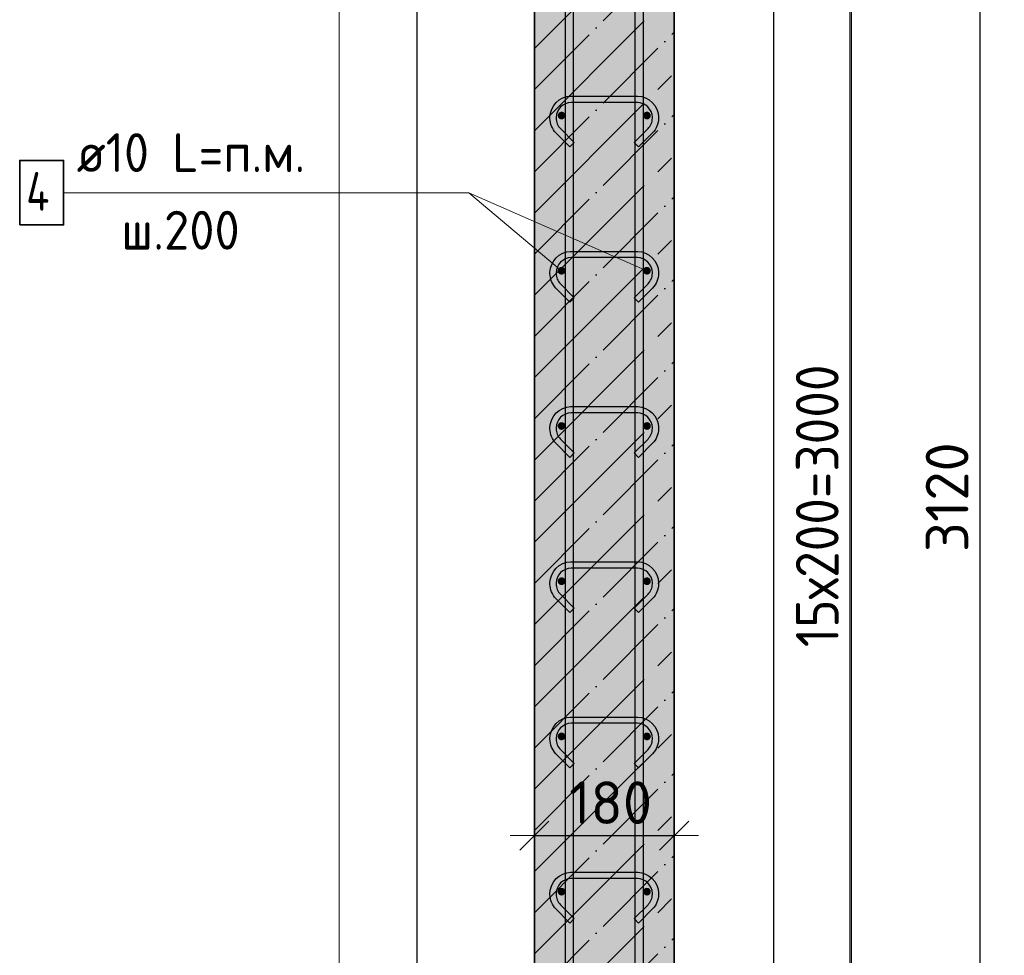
# Model space of a CAD drawing. Header units: millimetres. Extents: x -3026 to 47325, y -2839 to 55854.
# Tile 87 of 130: x 31051 to 32320, y 33541 to 34746. Entities that reach past the tile are written whole.
import ezdxf

# ---------------------------------------------------------------- set-up
doc = ezdxf.new("R2010")
doc.units = ezdxf.units.MM
doc.header["$PDMODE"] = 65
doc.linetypes.add('______11', pattern=[125, 100, -12.5, 0, -12.5])
doc.linetypes.add('______5', pattern=[275, 200, -25, 25, -25])
for name, color, linetype, lineweight in [('Standard', 7, 'Continuous', 25), ('Арм.стержн. вертикальными 1', 22, 'Continuous', 35), ('Арм.стержн.горизонт. 1', 180, 'Continuous', 35), ('Размерная линия_ общее', 7, 'Continuous', 13)]:
    doc.layers.add(name, color=color, linetype=linetype, lineweight=lineweight)
doc.layers.add('Арм.стержн.Стяжки', color=7, linetype='Continuous', lineweight=35, true_color=0x501e0f)
doc.styles.add('ISOCPEUR', font='ISOCPEUR')
doc.dimstyles.new('DIMSTYLE_2', dxfattribs={"dimtxt": 55, "dimasz": 62.5, "dimexe": 0, "dimexo": 0, "dimgap": 27.5, "dimtad": 2, "dimdec": 0, "dimrnd": 5, "dimzin": 12, "dimdsep": 46, "dimtxsty": 'ISOCPEUR', "dimblk1": 'ALL_ML_STRICH', "dimblk2": 'ALL_ML_STRICH', "dimsah": 1, "dimcen": 0, "dimclrd": 7, "dimclre": 256, "dimclrt": 7, "dimadec": 0, "dimazin": 0, "dimtfac": 1, "dimtdec": 0, "dimtix": 1, "dimtmove": 2, "dimatfit": 3, "dimfxl": 0, "dimtzin": 0, "dimlwd": 0, "dimlwe": -3, "dimarcsym": 0})
doc.dimstyles.new('DIMSTYLE_3', dxfattribs={"dimtxt": 55, "dimasz": 62.5, "dimexe": 0, "dimexo": 0, "dimgap": 27.5, "dimtad": 2, "dimdec": 0, "dimrnd": 5, "dimzin": 12, "dimdsep": 46, "dimtxsty": 'ISOCPEUR', "dimblk1": 'ALL_ML_STRICH', "dimblk2": 'ALL_ML_STRICH', "dimsah": 1, "dimcen": 0, "dimclrd": 7, "dimclre": 256, "dimclrt": 7, "dimadec": 0, "dimazin": 0, "dimtfac": 1, "dimtdec": 0, "dimtix": 1, "dimtmove": 2, "dimatfit": 3, "dimfxl": 0, "dimtzin": 0, "dimlwd": 0, "dimlwe": -3, "dimarcsym": 0})

# ---------------------------------------------------------------- blocks, each defined once
blk = doc.blocks.new('ALL_ML_STRICH')
at = {"color": 0, "linetype": 'ByBlock', "lineweight": -2}
for p, q in [((0, -0.5), (0, 0.5)), ((-0.3, -0.3), (0.3, 0.3)), ((-1, 0), (0.5, 0))]:
    blk.add_line(p, q, dxfattribs=at)
blk = doc.blocks.new('*D4')
at = {"layer": 'DEFPOINTS', "color": 7, "linetype": 'Continuous', "lineweight": 13, "transparency": 33554687}
for p in [(31990.4, 35682.5), (32019, 32562.5), (32288.3, 32562.5)]:
    blk.add_point(p, dxfattribs=at)
at = {"layer": 'Размерная линия_ общее', "color": 253, "linetype": 'Continuous', "lineweight": -2, "true_color": 0xa0a0a0, "transparency": 33554687}
for p, q in [((32010.4, 35682.5), (32288.3, 35682.5)), ((32039, 32562.5), (32288.3, 32562.5))]:
    blk.add_line(p, q, dxfattribs=at)
at = {"layer": 'Размерная линия_ общее', "color": 7, "linetype": 'Continuous', "lineweight": -2, "transparency": 33554687}
blk.add_line((32288.3, 32562.5), (32288.3, 35682.5), dxfattribs=at)
at = {"layer": 'Размерная линия_ общее', "color": 7, "linetype": 'Continuous', "lineweight": 13, "transparency": 33554687, "xscale": 62.5, "yscale": 62.5, "zscale": 62.5}
for p, rotation in [((32288.3, 35682.5), 90), ((32288.3, 32562.5), 270)]:
    blk.add_blockref('ALL_ML_STRICH', p, dxfattribs=dict(at, rotation=rotation))
at = {"layer": 'Размерная линия_ общее', "color": 7, "linetype": 'Continuous', "lineweight": 13, "transparency": 33554687, "insert": (32245.8, 34130.8), "char_height": 55, "width": 220, "attachment_point": 5, "rotation": 90, "style": 'ISOCPEUR'}
blk.add_mtext('\\A1;{3120}', dxfattribs=at)
blk = doc.blocks.new('*D7')
at = {"layer": 'DEFPOINTS', "color": 7, "linetype": 'Continuous', "lineweight": 13, "transparency": 33554687}
for p in [(31859.2, 35622.5), (31859.2, 32622.5), (32121.1, 32622.5)]:
    blk.add_point(p, dxfattribs=at)
at = {"layer": 'Размерная линия_ общее', "color": 253, "linetype": 'Continuous', "lineweight": -2, "true_color": 0xa0a0a0, "transparency": 33554687}
for p, q in [((31879.2, 35622.5), (32121.1, 35622.5)), ((31879.2, 32622.5), (32121.1, 32622.5))]:
    blk.add_line(p, q, dxfattribs=at)
at = {"layer": 'Размерная линия_ общее', "color": 7, "linetype": 'Continuous', "lineweight": -2, "transparency": 33554687}
blk.add_line((32121.1, 32622.5), (32121.1, 35622.5), dxfattribs=at)
at = {"layer": 'Размерная линия_ общее', "color": 7, "linetype": 'Continuous', "lineweight": 13, "transparency": 33554687, "xscale": 62.5, "yscale": 62.5, "zscale": 62.5}
for p, rotation in [((32121.1, 35622.5), 90), ((32121.1, 32622.5), 270)]:
    blk.add_blockref('ALL_ML_STRICH', p, dxfattribs=dict(at, rotation=rotation))
at = {"layer": 'Размерная линия_ общее', "color": 7, "linetype": 'Continuous', "lineweight": 13, "transparency": 33554687, "insert": (32051.1, 33937.5), "char_height": 55, "width": 2.75, "attachment_point": 1, "rotation": 90, "line_spacing_factor": 0.60241, "style": 'ISOCPEUR'}
blk.add_mtext('\\W0.91;15х200=3000', dxfattribs=at)
blk = doc.blocks.new('*D17')
at = {"layer": 'DEFPOINTS', "color": 7, "linetype": 'Continuous', "lineweight": 13, "transparency": 33554687}
for p in [(31714.2, 33704.6), (31714.2, 33694.7), (31894.2, 33703)]:
    blk.add_point(p, dxfattribs=at)
at = {"layer": 'Размерная линия_ общее', "color": 253, "linetype": 'Continuous', "lineweight": -2, "true_color": 0xa0a0a0, "transparency": 33554687}
for p, q in [((31714.2, 33694.7), (31714.2, 33694.7)), ((31894.2, 33694.7), (31894.2, 33694.7))]:
    blk.add_line(p, q, dxfattribs=at)
at = {"layer": 'Размерная линия_ общее', "color": 7, "linetype": 'Continuous', "lineweight": -2, "transparency": 33554687}
blk.add_line((31714.2, 33694.7), (31894.2, 33694.7), dxfattribs=at)
at = {"layer": 'Размерная линия_ общее', "color": 7, "linetype": 'Continuous', "lineweight": 13, "transparency": 33554687, "xscale": 62.5, "yscale": 62.5, "zscale": 62.5, "rotation": 180}
blk.add_blockref('ALL_ML_STRICH', (31714.2, 33694.7), dxfattribs=at)
at = {"layer": 'Размерная линия_ общее', "color": 7, "linetype": 'Continuous', "lineweight": 13, "transparency": 33554687, "xscale": 62.5, "yscale": 62.5, "zscale": 62.5}
blk.add_blockref('ALL_ML_STRICH', (31894.2, 33694.7), dxfattribs=at)
at = {"layer": 'Размерная линия_ общее', "color": 7, "linetype": 'Continuous', "lineweight": 13, "transparency": 33554687, "insert": (31812.4, 33737.2), "char_height": 55, "width": 165, "attachment_point": 5, "style": 'ISOCPEUR'}
blk.add_mtext('\\A1;{180}', dxfattribs=at)

msp = doc.modelspace()

# ---------------------------------------------------------------- hatches: boundary and pattern name
at = {"layer": 'Standard', "linetype": 'Continuous', "lineweight": -3, "transparency": 33554687}
msp.add_hatch(color=7, dxfattribs=at).paths.add_polyline_path([(31894.2, 35682.5), (31714.2, 35682.5), (31714.2, 32562.5), (31894.2, 32562.5)])
at = {"layer": 'Арм.стержн.горизонт. 1', "linetype": 'Continuous', "lineweight": 50, "transparency": 33554687}
for points in [[(31754.2, 34622.5), (31753.8, 34624.4), (31752.7, 34626.1), (31751.1, 34627.2), (31749.2, 34627.5), (31747.3, 34627.2), (31745.6, 34626.1), (31744.5, 34624.4), (31744.2, 34622.5), (31744.5, 34620.6), (31745.6, 34619), (31747.3, 34617.9), (31749.2, 34617.5), (31751.1, 34617.9), (31752.7, 34619), (31753.8, 34620.6)], [(31864.2, 34622.5), (31863.8, 34624.4), (31862.7, 34626.1), (31861.1, 34627.2), (31859.2, 34627.5), (31857.3, 34627.2), (31855.6, 34626.1), (31854.5, 34624.4), (31854.2, 34622.5), (31854.5, 34620.6), (31855.6, 34619), (31857.3, 34617.9), (31859.2, 34617.5), (31861.1, 34617.9), (31862.7, 34619), (31863.8, 34620.6)], [(31754.2, 34422.5), (31753.8, 34424.4), (31752.7, 34426.1), (31751.1, 34427.2), (31749.2, 34427.5), (31747.3, 34427.2), (31745.6, 34426.1), (31744.5, 34424.4), (31744.2, 34422.5), (31744.5, 34420.6), (31745.6, 34419), (31747.3, 34417.9), (31749.2, 34417.5), (31751.1, 34417.9), (31752.7, 34419), (31753.8, 34420.6)], [(31864.2, 34422.5), (31863.8, 34424.4), (31862.7, 34426.1), (31861.1, 34427.2), (31859.2, 34427.5), (31857.3, 34427.2), (31855.6, 34426.1), (31854.5, 34424.4), (31854.2, 34422.5), (31854.5, 34420.6), (31855.6, 34419), (31857.3, 34417.9), (31859.2, 34417.5), (31861.1, 34417.9), (31862.7, 34419), (31863.8, 34420.6)], [(31754.2, 34222.5), (31753.8, 34224.4), (31752.7, 34226.1), (31751.1, 34227.2), (31749.2, 34227.5), (31747.3, 34227.2), (31745.6, 34226.1), (31744.5, 34224.4), (31744.2, 34222.5), (31744.5, 34220.6), (31745.6, 34219), (31747.3, 34217.9), (31749.2, 34217.5), (31751.1, 34217.9), (31752.7, 34219), (31753.8, 34220.6)], [(31864.2, 34222.5), (31863.8, 34224.4), (31862.7, 34226.1), (31861.1, 34227.2), (31859.2, 34227.5), (31857.3, 34227.2), (31855.6, 34226.1), (31854.5, 34224.4), (31854.2, 34222.5), (31854.5, 34220.6), (31855.6, 34219), (31857.3, 34217.9), (31859.2, 34217.5), (31861.1, 34217.9), (31862.7, 34219), (31863.8, 34220.6)], [(31754.2, 34022.5), (31753.8, 34024.4), (31752.7, 34026.1), (31751.1, 34027.2), (31749.2, 34027.5), (31747.3, 34027.2), (31745.6, 34026.1), (31744.5, 34024.4), (31744.2, 34022.5), (31744.5, 34020.6), (31745.6, 34019), (31747.3, 34017.9), (31749.2, 34017.5), (31751.1, 34017.9), (31752.7, 34019), (31753.8, 34020.6)], [(31864.2, 34022.5), (31863.8, 34024.4), (31862.7, 34026.1), (31861.1, 34027.2), (31859.2, 34027.5), (31857.3, 34027.2), (31855.6, 34026.1), (31854.5, 34024.4), (31854.2, 34022.5), (31854.5, 34020.6), (31855.6, 34019), (31857.3, 34017.9), (31859.2, 34017.5), (31861.1, 34017.9), (31862.7, 34019), (31863.8, 34020.6)], [(31754.2, 33822.5), (31753.8, 33824.4), (31752.7, 33826.1), (31751.1, 33827.2), (31749.2, 33827.5), (31747.3, 33827.2), (31745.6, 33826.1), (31744.5, 33824.4), (31744.2, 33822.5), (31744.5, 33820.6), (31745.6, 33819), (31747.3, 33817.9), (31749.2, 33817.5), (31751.1, 33817.9), (31752.7, 33819), (31753.8, 33820.6)], [(31864.2, 33822.5), (31863.8, 33824.4), (31862.7, 33826.1), (31861.1, 33827.2), (31859.2, 33827.5), (31857.3, 33827.2), (31855.6, 33826.1), (31854.5, 33824.4), (31854.2, 33822.5), (31854.5, 33820.6), (31855.6, 33819), (31857.3, 33817.9), (31859.2, 33817.5), (31861.1, 33817.9), (31862.7, 33819), (31863.8, 33820.6)], [(31754.2, 33622.5), (31753.8, 33624.4), (31752.7, 33626.1), (31751.1, 33627.2), (31749.2, 33627.5), (31747.3, 33627.2), (31745.6, 33626.1), (31744.5, 33624.4), (31744.2, 33622.5), (31744.5, 33620.6), (31745.6, 33619), (31747.3, 33617.9), (31749.2, 33617.5), (31751.1, 33617.9), (31752.7, 33619), (31753.8, 33620.6)], [(31864.2, 33622.5), (31863.8, 33624.4), (31862.7, 33626.1), (31861.1, 33627.2), (31859.2, 33627.5), (31857.3, 33627.2), (31855.6, 33626.1), (31854.5, 33624.4), (31854.2, 33622.5), (31854.5, 33620.6), (31855.6, 33619), (31857.3, 33617.9), (31859.2, 33617.5), (31861.1, 33617.9), (31862.7, 33619), (31863.8, 33620.6)]]:
    msp.add_hatch(color=4, dxfattribs=at).paths.add_polyline_path(points)

# ---------------------------------------------------------------- linework, layer by layer
at = {"color": 52, "linetype": 'Continuous', "lineweight": -3, "transparency": 33554687}
for p, q in [((31562.7, 36834.8), (31562.7, 32217.3)), ((31562.7, 36834.8), (31562.7, 32217.3)), ((32022.7, 32217.3), (32022.7, 36834.8)), ((32022.7, 32217.3), (32022.7, 36834.8))]:
    msp.add_line(p, q, dxfattribs=at)
at = {"layer": 'Standard', "color": 7, "linetype": 'Continuous', "lineweight": 35, "transparency": 33554687}
for p, q in [((31714.2, 35682.5), (31714.2, 32562.5)), ((31894.2, 32562.5), (31894.2, 35682.5))]:
    msp.add_line(p, q, dxfattribs=at)
at = {"layer": 'Standard', "color": 253, "linetype": '______5', "lineweight": -3, "true_color": 0xababab, "transparency": 33554687}
for p, q in [((31714.2, 34709.1), (31894.2, 34889.1)), ((31714.2, 34603), (31894.2, 34783)), ((31714.2, 34496.9), (31894.2, 34676.9)), ((31714.2, 34390.9), (31894.2, 34570.9)), ((31714.2, 34284.8), (31894.2, 34464.8)), ((31714.2, 34178.7), (31894.2, 34358.7)), ((31714.2, 34072.7), (31894.2, 34252.7)), ((31714.2, 33966.6), (31894.2, 34146.6)), ((31714.2, 33860.5), (31894.2, 34040.5)), ((31714.2, 33754.5), (31894.2, 33934.5)), ((31714.2, 33648.4), (31894.2, 33828.4)), ((31714.2, 33542.3), (31894.2, 33722.3)), ((31714.2, 33436.3), (31894.2, 33616.3))]:
    msp.add_line(p, q, dxfattribs=at)
at = {"layer": 'Standard', "color": 253, "linetype": '______11', "lineweight": -3, "true_color": 0xababab, "transparency": 33554687}
for p, q in [((31714.2, 34656), (31894.2, 34836)), ((31714.2, 34550), (31894.2, 34730)), ((31714.2, 34443.9), (31894.2, 34623.9)), ((31714.2, 34337.8), (31894.2, 34517.8)), ((31714.2, 34231.8), (31894.2, 34411.8)), ((31714.2, 34125.7), (31894.2, 34305.7)), ((31714.2, 34019.6), (31894.2, 34199.6)), ((31714.2, 33913.6), (31894.2, 34093.6)), ((31714.2, 33807.5), (31894.2, 33987.5)), ((31714.2, 33701.4), (31894.2, 33881.4)), ((31714.2, 33595.4), (31894.2, 33775.4)), ((31714.2, 33489.3), (31894.2, 33669.3)), ((31714.2, 33383.2), (31894.2, 33563.2))]:
    msp.add_line(p, q, dxfattribs=at)
at = {"layer": 'Standard', "color": 7, "linetype": 'Continuous', "lineweight": 13, "transparency": 33554687}
msp.add_line((31859.2, 34422.5), (31629.7, 34523.1), dxfattribs=at)
msp.add_lwpolyline([(31462.7, 32117.3), (32122.7, 32117.3), (32122.7, 36934.8), (31462.7, 36934.8), (31462.7, 32117.3)], dxfattribs=at)
at = {"layer": 'Арм.стержн. вертикальными 1', "color": 4, "linetype": 'Continuous', "lineweight": 25, "transparency": 33554687}
for points in [[(31754.2, 32562.5), (31754.2, 36692.5), (31764.2, 36692.5), (31764.2, 32562.5), (31754.2, 32562.5)], [(31754.2, 32562.5), (31754.2, 36692.5), (31764.2, 36692.5), (31764.2, 32562.5), (31754.2, 32562.5)], [(31844.2, 32562.5), (31844.2, 36692.5), (31854.2, 36692.5), (31854.2, 32562.5), (31844.2, 32562.5)], [(31844.2, 32562.5), (31844.2, 36692.5), (31854.2, 36692.5), (31854.2, 32562.5), (31844.2, 32562.5)]]:
    msp.add_lwpolyline(points, dxfattribs=at)
at = {"layer": 'Арм.стержн.горизонт. 1', "color": 7, "linetype": 'Continuous', "lineweight": 13, "transparency": 33554687}
for p, q in [((31107.7, 34523.1), (31629.7, 34523.1)), ((31629.7, 34523.1), (31749.2, 34422.5))]:
    msp.add_line(p, q, dxfattribs=at)
at = {"layer": 'Арм.стержн.горизонт. 1', "color": 7, "linetype": 'Continuous', "lineweight": 35, "transparency": 33554687}
msp.add_lwpolyline([(31051.1, 34481.5), (31107.7, 34481.5), (31107.7, 34564.8), (31051.1, 34564.8), (31051.1, 34481.5)], dxfattribs=at)
at = {"layer": 'Арм.стержн.Стяжки', "color": 40, "linetype": 'Continuous', "lineweight": 25, "transparency": 33554687}
for points in [[(31842.7, 34587.8), (31860.6, 34605.7), (31861.8, 34607.1), (31862.9, 34608.6), (31863.9, 34610.2), (31864.6, 34611.9), (31865.3, 34613.6), (31865.7, 34615.4), (31866, 34617.3), (31866.2, 34619.2), (31866.2, 34620.3), (31865.7, 34623.9), (31864.5, 34627.6), (31862.6, 34630.9), (31860.3, 34633.7), (31857.6, 34635.9), (31854.2, 34637.8), (31850.5, 34639), (31846.9, 34639.5), (31761.4, 34639.5), (31757.8, 34639), (31754.1, 34637.8), (31750.8, 34635.9), (31748, 34633.7), (31745.8, 34630.9), (31743.9, 34627.6), (31742.7, 34623.9), (31742.2, 34620.3), (31742.2, 34619.2), (31742.3, 34617.3), (31742.6, 34615.4), (31743.1, 34613.6), (31743.7, 34611.9), (31744.5, 34610.2), (31745.4, 34608.6), (31746.5, 34607.1), (31747.8, 34605.7), (31765.6, 34587.8), (31760, 34582.1), (31741.9, 34600.2), (31740.2, 34602.1), (31738.7, 34604.2), (31737.4, 34606.5), (31736.3, 34608.8), (31735.4, 34611.2), (31734.8, 34613.8), (31734.3, 34616.3), (31734.2, 34618.9), (31734.2, 34620.9), (31734.8, 34625.7), (31736.5, 34630.8), (31739.1, 34635.5), (31742.4, 34639.3), (31746.2, 34642.6), (31750.9, 34645.2), (31756, 34646.9), (31760.8, 34647.5), (31847.5, 34647.5), (31852.4, 34646.9), (31857.4, 34645.2), (31862.1, 34642.6), (31866, 34639.3), (31869.2, 34635.5), (31871.8, 34630.8), (31873.5, 34625.7), (31874.2, 34620.9), (31874.2, 34618.9), (31874, 34616.3), (31873.6, 34613.8), (31872.9, 34611.2), (31872, 34608.8), (31870.9, 34606.5), (31869.6, 34604.2), (31868.1, 34602.1), (31866.4, 34600.2), (31848.4, 34582.1), (31842.7, 34587.8)], [(31842.7, 34387.8), (31860.6, 34405.7), (31861.8, 34407.1), (31862.9, 34408.6), (31863.9, 34410.2), (31864.6, 34411.9), (31865.3, 34413.6), (31865.7, 34415.4), (31866, 34417.3), (31866.2, 34419.2), (31866.2, 34420.3), (31865.7, 34423.9), (31864.5, 34427.6), (31862.6, 34430.9), (31860.3, 34433.7), (31857.6, 34435.9), (31854.2, 34437.8), (31850.5, 34439), (31846.9, 34439.5), (31761.4, 34439.5), (31757.8, 34439), (31754.1, 34437.8), (31750.8, 34435.9), (31748, 34433.7), (31745.8, 34430.9), (31743.9, 34427.6), (31742.7, 34423.9), (31742.2, 34420.3), (31742.2, 34419.2), (31742.3, 34417.3), (31742.6, 34415.4), (31743.1, 34413.6), (31743.7, 34411.9), (31744.5, 34410.2), (31745.4, 34408.6), (31746.5, 34407.1), (31747.8, 34405.7), (31765.6, 34387.8), (31760, 34382.1), (31741.9, 34400.2), (31740.2, 34402.1), (31738.7, 34404.2), (31737.4, 34406.5), (31736.3, 34408.8), (31735.4, 34411.2), (31734.8, 34413.8), (31734.3, 34416.3), (31734.2, 34418.9), (31734.2, 34420.9), (31734.8, 34425.7), (31736.5, 34430.8), (31739.1, 34435.5), (31742.4, 34439.3), (31746.2, 34442.6), (31750.9, 34445.2), (31756, 34446.9), (31760.8, 34447.5), (31847.5, 34447.5), (31852.4, 34446.9), (31857.4, 34445.2), (31862.1, 34442.6), (31866, 34439.3), (31869.2, 34435.5), (31871.8, 34430.8), (31873.5, 34425.7), (31874.2, 34420.9), (31874.2, 34418.9), (31874, 34416.3), (31873.6, 34413.8), (31872.9, 34411.2), (31872, 34408.8), (31870.9, 34406.5), (31869.6, 34404.2), (31868.1, 34402.1), (31866.4, 34400.2), (31848.4, 34382.1), (31842.7, 34387.8)], [(31842.7, 34187.8), (31860.6, 34205.7), (31861.8, 34207.1), (31862.9, 34208.6), (31863.9, 34210.2), (31864.6, 34211.9), (31865.3, 34213.6), (31865.7, 34215.4), (31866, 34217.3), (31866.2, 34219.2), (31866.2, 34220.3), (31865.7, 34223.9), (31864.5, 34227.6), (31862.6, 34230.9), (31860.3, 34233.7), (31857.6, 34235.9), (31854.2, 34237.8), (31850.5, 34239), (31846.9, 34239.5), (31761.4, 34239.5), (31757.8, 34239), (31754.1, 34237.8), (31750.8, 34235.9), (31748, 34233.7), (31745.8, 34230.9), (31743.9, 34227.6), (31742.7, 34223.9), (31742.2, 34220.3), (31742.2, 34219.2), (31742.3, 34217.3), (31742.6, 34215.4), (31743.1, 34213.6), (31743.7, 34211.9), (31744.5, 34210.2), (31745.4, 34208.6), (31746.5, 34207.1), (31747.8, 34205.7), (31765.6, 34187.8), (31760, 34182.1), (31741.9, 34200.2), (31740.2, 34202.1), (31738.7, 34204.2), (31737.4, 34206.5), (31736.3, 34208.8), (31735.4, 34211.2), (31734.8, 34213.8), (31734.3, 34216.3), (31734.2, 34218.9), (31734.2, 34220.9), (31734.8, 34225.7), (31736.5, 34230.8), (31739.1, 34235.5), (31742.4, 34239.3), (31746.2, 34242.6), (31750.9, 34245.2), (31756, 34246.9), (31760.8, 34247.5), (31847.5, 34247.5), (31852.4, 34246.9), (31857.4, 34245.2), (31862.1, 34242.6), (31866, 34239.3), (31869.2, 34235.5), (31871.8, 34230.8), (31873.5, 34225.7), (31874.2, 34220.9), (31874.2, 34218.9), (31874, 34216.3), (31873.6, 34213.8), (31872.9, 34211.2), (31872, 34208.8), (31870.9, 34206.5), (31869.6, 34204.2), (31868.1, 34202.1), (31866.4, 34200.2), (31848.4, 34182.1), (31842.7, 34187.8)], [(31842.7, 33987.8), (31860.6, 34005.7), (31861.8, 34007.1), (31862.9, 34008.6), (31863.9, 34010.2), (31864.6, 34011.9), (31865.3, 34013.6), (31865.7, 34015.4), (31866, 34017.3), (31866.2, 34019.2), (31866.2, 34020.3), (31865.7, 34023.9), (31864.5, 34027.6), (31862.6, 34030.9), (31860.3, 34033.7), (31857.6, 34035.9), (31854.2, 34037.8), (31850.5, 34039), (31846.9, 34039.5), (31761.4, 34039.5), (31757.8, 34039), (31754.1, 34037.8), (31750.8, 34035.9), (31748, 34033.7), (31745.8, 34030.9), (31743.9, 34027.6), (31742.7, 34023.9), (31742.2, 34020.3), (31742.2, 34019.2), (31742.3, 34017.3), (31742.6, 34015.4), (31743.1, 34013.6), (31743.7, 34011.9), (31744.5, 34010.2), (31745.4, 34008.6), (31746.5, 34007.1), (31747.8, 34005.7), (31765.6, 33987.8), (31760, 33982.1), (31741.9, 34000.2), (31740.2, 34002.1), (31738.7, 34004.2), (31737.4, 34006.5), (31736.3, 34008.8), (31735.4, 34011.2), (31734.8, 34013.8), (31734.3, 34016.3), (31734.2, 34018.9), (31734.2, 34020.9), (31734.8, 34025.7), (31736.5, 34030.8), (31739.1, 34035.5), (31742.4, 34039.3), (31746.2, 34042.6), (31750.9, 34045.2), (31756, 34046.9), (31760.8, 34047.5), (31847.5, 34047.5), (31852.4, 34046.9), (31857.4, 34045.2), (31862.1, 34042.6), (31866, 34039.3), (31869.2, 34035.5), (31871.8, 34030.8), (31873.5, 34025.7), (31874.2, 34020.9), (31874.2, 34018.9), (31874, 34016.3), (31873.6, 34013.8), (31872.9, 34011.2), (31872, 34008.8), (31870.9, 34006.5), (31869.6, 34004.2), (31868.1, 34002.1), (31866.4, 34000.2), (31848.4, 33982.1), (31842.7, 33987.8)], [(31842.7, 33787.8), (31860.6, 33805.7), (31861.8, 33807.1), (31862.9, 33808.6), (31863.9, 33810.2), (31864.6, 33811.9), (31865.3, 33813.6), (31865.7, 33815.4), (31866, 33817.3), (31866.2, 33819.2), (31866.2, 33820.3), (31865.7, 33823.9), (31864.5, 33827.6), (31862.6, 33830.9), (31860.3, 33833.7), (31857.6, 33835.9), (31854.2, 33837.8), (31850.5, 33839), (31846.9, 33839.5), (31761.4, 33839.5), (31757.8, 33839), (31754.1, 33837.8), (31750.8, 33835.9), (31748, 33833.7), (31745.8, 33830.9), (31743.9, 33827.6), (31742.7, 33823.9), (31742.2, 33820.3), (31742.2, 33819.2), (31742.3, 33817.3), (31742.6, 33815.4), (31743.1, 33813.6), (31743.7, 33811.9), (31744.5, 33810.2), (31745.4, 33808.6), (31746.5, 33807.1), (31747.8, 33805.7), (31765.6, 33787.8), (31760, 33782.1), (31741.9, 33800.2), (31740.2, 33802.1), (31738.7, 33804.2), (31737.4, 33806.5), (31736.3, 33808.8), (31735.4, 33811.2), (31734.8, 33813.8), (31734.3, 33816.3), (31734.2, 33818.9), (31734.2, 33820.9), (31734.8, 33825.7), (31736.5, 33830.8), (31739.1, 33835.5), (31742.4, 33839.3), (31746.2, 33842.6), (31750.9, 33845.2), (31756, 33846.9), (31760.8, 33847.5), (31847.5, 33847.5), (31852.4, 33846.9), (31857.4, 33845.2), (31862.1, 33842.6), (31866, 33839.3), (31869.2, 33835.5), (31871.8, 33830.8), (31873.5, 33825.7), (31874.2, 33820.9), (31874.2, 33818.9), (31874, 33816.3), (31873.6, 33813.8), (31872.9, 33811.2), (31872, 33808.8), (31870.9, 33806.5), (31869.6, 33804.2), (31868.1, 33802.1), (31866.4, 33800.2), (31848.4, 33782.1), (31842.7, 33787.8)], [(31842.7, 33587.8), (31860.6, 33605.7), (31861.8, 33607.1), (31862.9, 33608.6), (31863.9, 33610.2), (31864.6, 33611.9), (31865.3, 33613.6), (31865.7, 33615.4), (31866, 33617.3), (31866.2, 33619.2), (31866.2, 33620.3), (31865.7, 33623.9), (31864.5, 33627.6), (31862.6, 33630.9), (31860.3, 33633.7), (31857.6, 33635.9), (31854.2, 33637.8), (31850.5, 33639), (31846.9, 33639.5), (31761.4, 33639.5), (31757.8, 33639), (31754.1, 33637.8), (31750.8, 33635.9), (31748, 33633.7), (31745.8, 33630.9), (31743.9, 33627.6), (31742.7, 33623.9), (31742.2, 33620.3), (31742.2, 33619.2), (31742.3, 33617.3), (31742.6, 33615.4), (31743.1, 33613.6), (31743.7, 33611.9), (31744.5, 33610.2), (31745.4, 33608.6), (31746.5, 33607.1), (31747.8, 33605.7), (31765.6, 33587.8), (31760, 33582.1), (31741.9, 33600.2), (31740.2, 33602.1), (31738.7, 33604.2), (31737.4, 33606.5), (31736.3, 33608.8), (31735.4, 33611.2), (31734.8, 33613.8), (31734.3, 33616.3), (31734.2, 33618.9), (31734.2, 33620.9), (31734.8, 33625.7), (31736.5, 33630.8), (31739.1, 33635.5), (31742.4, 33639.3), (31746.2, 33642.6), (31750.9, 33645.2), (31756, 33646.9), (31760.8, 33647.5), (31847.5, 33647.5), (31852.4, 33646.9), (31857.4, 33645.2), (31862.1, 33642.6), (31866, 33639.3), (31869.2, 33635.5), (31871.8, 33630.8), (31873.5, 33625.7), (31874.2, 33620.9), (31874.2, 33618.9), (31874, 33616.3), (31873.6, 33613.8), (31872.9, 33611.2), (31872, 33608.8), (31870.9, 33606.5), (31869.6, 33604.2), (31868.1, 33602.1), (31866.4, 33600.2), (31848.4, 33582.1), (31842.7, 33587.8)]]:
    msp.add_lwpolyline(points, dxfattribs=at)

# ---------------------------------------------------------------- texts
at = {"layer": 'Арм.стержн.горизонт. 1', "color": 7, "linetype": 'Continuous', "lineweight": 25, "transparency": 33554687, "char_height": 50, "attachment_point": 7, "style": 'ISOCPEUR'}
for s, insert, width in [('\\W0.94;ø10 L=п.м.', (31124.4, 34549.8), 333.305), ('\\W0.80;4', (31059.4, 34499.8), 59.972), ('\\W0.95;ш.200 ', (31181.9, 34449.8), 218.666)]:
    msp.add_mtext(s, dxfattribs=dict(at, insert=insert, width=width))

# ---------------------------------------------------------------- dimensions: what is measured, and where the dimension line sits
at = {"layer": 'Размерная линия_ общее', "color": 7, "linetype": 'Continuous', "lineweight": 13, "transparency": 33554687}
dim = msp.add_linear_dim(base=(32288.3, 35682.5), p1=(32039, 32562.5), p2=(32010.4, 35682.5), angle=90, dimstyle='DIMSTYLE_2', override={"dimpost": '<>', "dimclrd": 7, "dimclre": 253, "dimclrt": 7, "dimlwd": 0, "dimlwe": 65533}, dxfattribs=at)
dim.commit()
dim.dimension.update_dxf_attribs({"geometry": '*D4', "text_midpoint": (32245.8, 34130.8), "dimtype": 160})
dim = msp.add_linear_dim(base=(32121.1, 35622.5), p1=(31879.2, 32622.5), p2=(31879.2, 35622.5), angle=90, text='\\W0.91;15х200=3000', dimstyle='DIMSTYLE_3', override={"dimpost": '<>', "dimclrd": 7, "dimclre": 253, "dimclrt": 7, "dimlwd": 0, "dimlwe": 65533}, dxfattribs=at)
dim.commit()
dim.dimension.update_dxf_attribs({"geometry": '*D7', "text_midpoint": (32093.6, 34122.5), "dimtype": 160})
dim = msp.add_linear_dim(base=(31894.2, 33694.7), p1=(31714.2, 33694.7), p2=(31894.2, 33694.7), dimstyle='DIMSTYLE_3', override={"dimpost": '<>', "dimclrd": 7, "dimclre": 253, "dimclrt": 7, "dimlwd": 0, "dimlwe": 65533}, dxfattribs=at)
dim.commit()
dim.dimension.update_dxf_attribs({"geometry": '*D17', "text_midpoint": (31812.4, 33737.2), "dimtype": 160})

doc.saveas('drawing.dxf')
